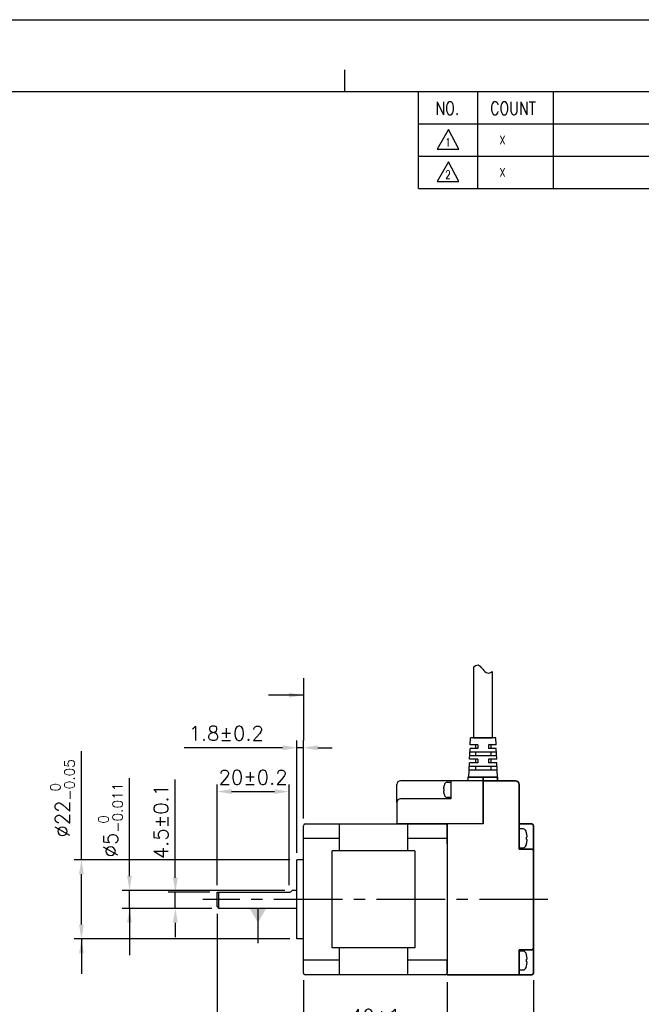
# Model space of a CAD drawing. Header units: millimetres. Extents: x 0 to 594, y 0 to 420.
# Tile 3 of 4: x 207 to 380, y 146 to 420. Entities that reach past the tile are written whole.
import ezdxf

# ---------------------------------------------------------------- set-up
doc = ezdxf.new("R2010")
doc.units = ezdxf.units.MM
doc.header["$PDSIZE"] = -1
doc.linetypes.add('CENTER2', pattern=[28.575, 19.05, -3.175, 3.175, -3.175])
doc.layers.add('SHEET', color=1, linetype='Continuous')
doc.layers.add('Visible (ISO)', color=7, linetype='Continuous', lineweight=50)
doc.styles.add('SHEET1', font='ROMANS.SHX', dxfattribs={"width": 0.8, "height": 3})
doc.styles.get("Standard").update_dxf_attribs({"font": 'txt.shx', "bigfont": 'whgtxt.shx'})
doc.dimstyles.new('2배', dxfattribs={"dimscale": 2, "dimtxt": 2, "dimasz": 2, "dimexe": 1, "dimexo": 1, "dimgap": 1, "dimtad": 1, "dimdec": 3, "dimzin": 9, "dimdsep": 46, "dimtxsty": 'Standard', "dimcen": 0, "dimclrd": 8, "dimclre": 8, "dimclrt": 3, "dimadec": 3, "dimazin": 2, "dimtfac": 1, "dimtdec": 3, "dimtmove": 0, "dimatfit": 3, "dimfxl": 0, "dimtolj": 1, "dimtzin": 1, "dimarcsym": 0})
doc.dimstyles.new('ISO-25', dxfattribs={"dimtxt": 2.5, "dimasz": 2.5, "dimexe": 1.25, "dimexo": 0.625, "dimtad": 1, "dimtxsty": 'Standard', "dimcen": 2.5, "dimadec": 0, "dimazin": 0, "dimtfac": 1, "dimtmove": 0, "dimatfit": 3, "dimfxl": 0, "dimarcsym": 0})

# ---------------------------------------------------------------- blocks, each defined once
blk = doc.blocks.new('*D7')
at = {"color": 8, "lineweight": -2}
for p, q in [((283.73, 188.16), (283.73, 219.36)), ((285.53, 197.66), (285.53, 219.36)), ((279.73, 217.36), (252.39, 217.36)), ((285.53, 217.36), (283.73, 217.36)), ((289.53, 217.36), (293.53, 217.36))]:
    blk.add_line(p, q, dxfattribs=at)
at = {"color": 8}
for points in [[(279.73, 218.03), (279.73, 216.69), (283.73, 217.36)], [(289.53, 218.03), (289.53, 216.69), (285.53, 217.36)]]:
    blk.add_solid(points, dxfattribs=at)
at = {"layer": 'Defpoints', "color": 0}
for p in [(285.53, 217.36), (285.53, 195.66), (283.73, 186.16)]:
    blk.add_point(p, dxfattribs=at)
at = {"color": 3, "insert": (264.06, 221.36), "char_height": 4, "attachment_point": 5}
blk.add_mtext('\\A1;1.8±0.2', dxfattribs=at)
blk = doc.blocks.new('*D8')
at = {"color": 8, "lineweight": -2}
for p, q in [((261.53, 171.16), (261.53, 124.51)), ((285.53, 152.66), (285.53, 124.51)), ((265.53, 126.51), (281.53, 126.51))]:
    blk.add_line(p, q, dxfattribs=at)
at = {"color": 8}
for points in [[(265.53, 127.18), (265.53, 125.84), (261.53, 126.51)], [(281.53, 127.18), (281.53, 125.84), (285.53, 126.51)]]:
    blk.add_solid(points, dxfattribs=at)
at = {"layer": 'Defpoints', "color": 0}
for p in [(261.53, 173.16), (285.53, 154.66), (285.53, 126.51)]:
    blk.add_point(p, dxfattribs=at)
at = {"color": 3, "insert": (273.53, 130.51), "char_height": 4, "attachment_point": 5}
blk.add_mtext('\\A1;24±0.5', dxfattribs=at)
blk = doc.blocks.new('*D9')
at = {"color": 8, "lineweight": -2}
for p, q in [((285.53, 152.66), (285.53, 136.63)), ((325.53, 152.16), (325.53, 136.63)), ((289.53, 138.63), (321.53, 138.63))]:
    blk.add_line(p, q, dxfattribs=at)
at = {"color": 8}
for points in [[(289.53, 139.29), (289.53, 137.96), (285.53, 138.63)], [(321.53, 139.29), (321.53, 137.96), (325.53, 138.63)]]:
    blk.add_solid(points, dxfattribs=at)
at = {"layer": 'Defpoints', "color": 0}
for p in [(285.53, 154.66), (325.53, 154.16), (325.53, 138.63)]:
    blk.add_point(p, dxfattribs=at)
at = {"color": 3, "insert": (305.53, 142.63), "char_height": 4, "attachment_point": 5}
blk.add_mtext('\\A1;40±1', dxfattribs=at)
blk = doc.blocks.new('*D10')
at = {"color": 8, "lineweight": -2}
for p, q in [((261.53, 179.16), (261.53, 207.17)), ((281.53, 179.16), (281.53, 207.17)), ((265.53, 205.17), (277.53, 205.17))]:
    blk.add_line(p, q, dxfattribs=at)
at = {"color": 8}
for points in [[(265.53, 205.84), (265.53, 204.5), (261.53, 205.17)], [(277.53, 205.84), (277.53, 204.5), (281.53, 205.17)]]:
    blk.add_solid(points, dxfattribs=at)
at = {"layer": 'Defpoints', "color": 0}
for p in [(281.53, 205.17), (261.53, 177.16), (281.53, 177.16)]:
    blk.add_point(p, dxfattribs=at)
at = {"color": 3, "insert": (271.53, 209.17), "char_height": 4, "attachment_point": 5}
blk.add_mtext('\\A1;20±0.2', dxfattribs=at)
blk = doc.blocks.new('*D15')
at = {"color": 8, "lineweight": -2}
for p, q in [((285.53, 152.66), (285.53, 125.02)), ((349.53, 152.66), (349.53, 125.02)), ((289.53, 127.02), (345.53, 127.02))]:
    blk.add_line(p, q, dxfattribs=at)
at = {"color": 8}
for points in [[(289.53, 127.68), (289.53, 126.35), (285.53, 127.02)], [(345.53, 127.68), (345.53, 126.35), (349.53, 127.02)]]:
    blk.add_solid(points, dxfattribs=at)
at = {"layer": 'Defpoints', "color": 0}
for p in [(285.53, 154.66), (349.53, 154.66), (349.53, 127.02)]:
    blk.add_point(p, dxfattribs=at)
at = {"color": 3, "insert": (317.53, 131.02), "char_height": 4, "attachment_point": 5}
blk.add_mtext('\\A1;64±1', dxfattribs=at)
blk = doc.blocks.new('*D16')
at = {"color": 8, "lineweight": -2}
for p, q in [((223.78, 186.16), (223.78, 216.42)), ((281.73, 186.16), (221.78, 186.16)), ((223.78, 168.16), (223.78, 182.16)), ((281.73, 164.16), (221.78, 164.16))]:
    blk.add_line(p, q, dxfattribs=at)
at = {"color": 8}
for points in [[(223.11, 182.16), (224.45, 182.16), (223.78, 186.16)], [(223.11, 168.16), (224.45, 168.16), (223.78, 164.16)]]:
    blk.add_solid(points, dxfattribs=at)
at = {"layer": 'Defpoints', "color": 0}
for p in [(223.78, 186.16), (283.73, 186.16), (283.73, 164.16)]:
    blk.add_point(p, dxfattribs=at)
at = {"color": 3, "insert": (218.51, 203.29), "char_height": 4, "attachment_point": 5, "rotation": 90}
blk.add_mtext('\\A1;%%C22{\\H2.800000;\\S 0^ -0.05;}', dxfattribs=at)
blk = doc.blocks.new('*D17')
at = {"color": 8, "lineweight": -2}
for p, q in [((249.9, 181.16), (249.9, 208.49)), ((259.53, 177.16), (247.9, 177.16)), ((249.9, 172.66), (249.9, 177.16)), ((260.03, 172.66), (247.9, 172.66)), ((249.9, 168.66), (249.9, 164.66))]:
    blk.add_line(p, q, dxfattribs=at)
at = {"color": 8}
for points in [[(249.23, 181.16), (250.57, 181.16), (249.9, 177.16)], [(249.23, 168.66), (250.57, 168.66), (249.9, 172.66)]]:
    blk.add_solid(points, dxfattribs=at)
at = {"layer": 'Defpoints', "color": 0}
for p in [(249.9, 177.16), (261.53, 177.16), (262.03, 172.66)]:
    blk.add_point(p, dxfattribs=at)
at = {"color": 3, "insert": (245.9, 196.82), "char_height": 4, "attachment_point": 5, "rotation": 90}
blk.add_mtext('\\A1;4.5±0.1', dxfattribs=at)
blk = doc.blocks.new('*D18')
at = {"color": 8, "lineweight": -2}
for p, q in [((237.15, 181.66), (237.15, 208.86)), ((280.39, 177.66), (235.15, 177.66)), ((237.15, 172.66), (237.15, 177.66)), ((260.03, 172.66), (235.15, 172.66)), ((237.15, 168.66), (237.15, 164.66))]:
    blk.add_line(p, q, dxfattribs=at)
at = {"color": 8}
for points in [[(236.48, 181.66), (237.81, 181.66), (237.15, 177.66)], [(236.48, 168.66), (237.81, 168.66), (237.15, 172.66)]]:
    blk.add_solid(points, dxfattribs=at)
at = {"layer": 'Defpoints', "color": 0}
for p in [(237.15, 177.66), (282.39, 177.66), (262.03, 172.66)]:
    blk.add_point(p, dxfattribs=at)
at = {"color": 3, "insert": (231.88, 197.26), "char_height": 4, "attachment_point": 5, "rotation": 90}
blk.add_mtext('\\A1;%%C5{\\H2.800000;\\S 0^ -0.011;}', dxfattribs=at)

msp = doc.modelspace()

# ---------------------------------------------------------------- linework, layer by layer
at = {"color": 4}
msp.add_line((297, 406), (297, 400), dxfattribs=at)
at = {"color": 0}
for p, q in [((332.8837, 239.8417), (332.9714, 239.9245)), ((332.9714, 239.9245), (333.3756, 240.2112)), ((333.3756, 240.2112), (333.7848, 240.3891)), ((333.7848, 240.3891), (334.1705, 240.4118)), ((334.1705, 240.4118), (334.4372, 240.3022)), ((334.4372, 240.3022), (334.683, 240.1001)), ((334.683, 240.1001), (334.9177, 239.8325)), ((334.9177, 239.8325), (335.1516, 239.5266)), ((335.1516, 239.5266), (335.3959, 239.2094)), ((335.3959, 239.2094), (335.7058, 238.8553)), ((335.7058, 238.8553), (336.0384, 238.5476)), ((336.0384, 238.5476), (336.3874, 238.3107)), ((337.7351, 238.4113), (337.9961, 238.626)), ((336.3874, 238.3107), (336.7479, 238.1692)), ((336.7479, 238.1692), (337.114, 238.1474)), ((337.114, 238.1474), (337.4295, 238.2372)), ((337.4295, 238.2372), (337.7351, 238.4113))]:
    msp.add_line(p, q, dxfattribs=at)
for p, q in [((332.8837, 239.8417), (332.8837, 220.1578)), ((337.9961, 238.626), (337.9961, 220.1578)), ((331.9369, 218.1578), (332.0278, 220.1578)), ((339.0278, 220.1578), (332.0278, 220.1578)), ((338.084, 220.1578), (332.7958, 220.1578)), ((332.8837, 220.1578), (337.9961, 220.1578)), ((337.6778, 220.1578), (333.3778, 220.1578)), ((335.484, 220.1578), (337.6778, 220.1578)), ((339.1188, 218.1578), (339.0278, 220.1578)), ((331.7551, 214.1578), (331.8915, 217.1578)), ((334.0278, 217.1578), (331.8915, 217.1578)), ((334.0278, 217.1578), (331.8915, 217.1578)), ((334.0278, 218.1578), (331.9369, 218.1578)), ((334.0278, 218.1578), (331.9369, 218.1578)), ((333.3778, 218.1578), (333.3778, 217.1578)), ((334.0278, 218.1578), (334.0278, 217.1578)), ((339.1188, 218.1578), (337.0278, 218.1578)), ((337.0278, 218.1578), (337.0278, 217.1578)), ((339.1642, 217.1578), (337.0278, 217.1578)), ((337.6778, 218.1578), (337.6778, 217.1578)), ((339.3006, 214.1578), (339.1642, 217.1578)), ((334.0278, 214.1578), (331.7551, 214.1578)), ((339.2551, 215.1578), (331.8006, 215.1578)), ((339.2097, 216.1578), (331.846, 216.1578)), ((333.3778, 216.1578), (333.3778, 215.1578)), ((333.3778, 214.1578), (333.3778, 213.1578)), ((334.0278, 214.1578), (334.0278, 213.1578)), ((339.3006, 214.1578), (337.0278, 214.1578)), ((337.0278, 214.1578), (337.0278, 213.1578)), ((337.6778, 216.1578), (337.6778, 215.1578)), ((337.6778, 214.1578), (337.6778, 213.1578)), ((331.5278, 209.1578), (331.7097, 213.1578)), ((339.4369, 211.1578), (331.6188, 211.1578)), ((339.3915, 212.1578), (331.6642, 212.1578)), ((334.0278, 213.1578), (331.7097, 213.1578)), ((333.3778, 212.1578), (333.3778, 211.1578)), ((339.346, 213.1578), (337.0278, 213.1578)), ((337.6778, 212.1578), (337.6778, 211.1578)), ((339.5278, 209.1578), (339.346, 213.1578)), ((335.5278, 209.1578), (331.2778, 209.1578)), ((331.2778, 209.1578), (331.2778, 208.1578)), ((332.9717, 209.1578), (338.084, 209.1578)), ((335.5278, 207.9493), (335.5278, 208.9493)), ((311.5278, 202.1578), (311.5278, 207.1578)), ((335.5278, 208.1578), (312.5278, 208.1578)), ((326.5278, 208.1578), (326.5278, 203.1578)), ((326.5278, 207.7578), (326.5278, 203.5578)), ((335.5278, 208.1578), (335.5278, 196.1578)), ((326.5278, 203.1578), (312.5278, 203.1578)), ((311.5278, 202.1578), (311.5278, 196.1578)), ((285.5278, 154.6578), (285.5278, 195.6578)), ((286.0278, 196.1578), (325.0278, 196.1578)), ((295.5278, 188.6578), (295.5278, 196.1578)), ((335.5278, 196.1578), (311.5278, 196.1578)), ((314.5278, 196.1578), (314.5278, 188.6578)), ((325.5278, 195.6578), (325.5278, 154.6578)), ((345.5278, 194.7828), (345.5278, 189.5328)), ((295.5278, 192.0987), (285.5278, 192.0987)), ((325.5278, 192.0987), (314.5278, 192.0987)), ((316.5278, 188.6578), (293.5278, 188.6578)), ((293.5278, 161.6578), (293.5278, 188.6578)), ((316.5278, 188.6578), (316.5278, 161.6578)), ((283.7278, 164.1578), (283.7278, 186.1578)), ((285.5278, 186.1578), (283.7278, 186.1578)), ((261.5278, 173.1578), (261.5278, 177.1578)), ((261.5278, 177.1578), (281.5278, 177.1578)), ((262.0278, 172.6578), (262.0278, 177.1578)), ((283.7278, 177.6578), (282.3939, 177.6578)), ((261.5278, 173.1578), (262.0278, 172.6578)), ((283.7278, 172.6578), (262.0278, 172.6578)), ((285.5278, 164.1578), (283.7278, 164.1578)), ((316.5278, 161.6578), (293.5278, 161.6578)), ((295.5278, 154.1578), (295.5278, 161.6578)), ((314.5278, 161.6578), (314.5278, 154.1578)), ((345.5278, 160.7828), (345.5278, 155.5328)), ((295.5278, 158.2169), (285.5278, 158.2169)), ((325.5278, 158.2169), (314.5278, 158.2169)), ((325.5278, 154.1578), (325.5278, 158.2169)), ((325.0278, 154.1578), (286.0278, 154.1578))]:
    msp.add_line(p, q)
at = {"color": 8}
msp.add_line((285.5278, 236.7063), (285.5278, 219.3598), dxfattribs=at)
at = {"lineweight": 35}
for p, q in [((333.3778, 220.1578), (335.484, 220.1578)), ((339.5278, 209.1578), (335.5278, 209.1578)), ((335.5278, 208.1578), (335.5278, 209.1578)), ((339.5278, 208.1578), (339.5278, 209.1578)), ((335.5278, 208.1578), (335.5278, 207.1578)), ((335.5278, 208.1578), (344.5278, 208.1578)), ((335.5278, 196.1578), (335.5278, 207.1578)), ((345.5278, 207.1578), (345.5278, 195.7813)), ((325.5278, 196.1578), (325.5278, 190.6578)), ((345.5278, 196.1578), (349.0278, 196.1578)), ((345.5278, 195.7813), (345.5278, 194.2048)), ((349.5278, 195.6578), (349.5278, 192.1578)), ((345.5278, 190.6578), (345.5278, 194.2048)), ((349.5278, 192.1578), (349.5278, 188.6578)), ((345.5278, 190.6578), (345.5278, 189.1578)), ((345.5278, 189.1578), (349.0278, 189.1578)), ((349.5278, 188.6578), (349.5278, 161.6578)), ((349.0278, 161.1578), (345.5278, 161.1578)), ((345.5278, 159.6578), (345.5278, 161.1578)), ((345.5278, 154.1578), (345.5278, 159.6578)), ((349.5278, 161.6578), (349.5278, 158.1578)), ((349.5278, 158.1578), (349.5278, 154.6578)), ((345.5278, 154.1578), (325.5278, 154.1578)), ((349.0278, 154.1578), (345.5278, 154.1578))]:
    msp.add_line(p, q, dxfattribs=at)
at = {"extrusion": (1e-16, -1, 0)}
for p, q in [((324.7128, 206.8691), (324.7128, 206.9005)), ((324.7128, 206.9005), (324.7128, 206.8691)), ((324.7128, 205.3799), (324.7128, 205.9357)), ((325.4959, 207.7578), (326.5278, 207.7578)), ((324.7128, 204.4151), (324.7128, 204.4466)), ((326.5278, 203.5578), (325.4959, 203.5578))]:
    msp.add_line(p, q, dxfattribs=at)
at = {"extrusion": (-1e-16, -1, 0)}
for p, q in [((346.6178, 194.7828), (345.5278, 194.7828)), ((347.5967, 193.6719), (347.5967, 193.7112)), ((347.5967, 193.7112), (347.5967, 193.6719)), ((347.5967, 191.8104), (347.5967, 192.5052)), ((345.5278, 189.5328), (346.6178, 189.5328)), ((347.5967, 190.6044), (347.5967, 190.6438)), ((346.6178, 160.7828), (345.5278, 160.7828)), ((347.5967, 159.6719), (347.5967, 159.7112)), ((347.5967, 159.7112), (347.5967, 159.6719)), ((347.5967, 157.8104), (347.5967, 158.5052)), ((347.5967, 156.6044), (347.5967, 156.6438)), ((345.5278, 155.5328), (346.6178, 155.5328))]:
    msp.add_line(p, q, dxfattribs=at)
at = {"color": 1, "linetype": 'CENTER2'}
msp.add_line((353.5278, 175.1578), (257.5278, 175.1578), dxfattribs=at)
at = {"color": 6}
msp.add_lwpolyline([(0, 420), (594, 420), (594, 0), (0, 0)], close=True, dxfattribs=at)
at = {"color": 4}
msp.add_lwpolyline([(20, 400), (574, 400), (574, 20), (20, 20)], close=True, dxfattribs=at)
for centre, radius, start, end in [((312.5278, 207.1578), 1, 90, 180), ((329.9678, 205.6579), 5.4, 162.851596, 166.696381), ((325.4959, 207.0378), 0.72, 90, 162.851596), ((312.5278, 202.1578), 1, 90, 180), ((329.9678, 205.6577), 5.4, 193.303619, 197.148404), ((325.4959, 204.2778), 0.72, 197.148404, 270), ((286.0278, 195.6578), 0.5, 90, 180), ((325.0278, 195.6578), 0.5, 360, 90), ((346.6178, 193.8828), 0.9, 17.148404, 90), ((341.0278, 192.158), 6.75, 13.303619, 17.148404), ((346.6178, 190.4328), 0.9, 270, 342.851596), ((341.0278, 192.1577), 6.75, 342.851596, 346.696381), ((281.5278, 178.1578), 1, 270, 330), ((346.6178, 159.8828), 0.9, 17.148404, 90), ((341.0278, 158.158), 6.75, 13.303619, 17.148404), ((341.0278, 158.1577), 6.75, 342.851596, 346.696381), ((286.0278, 154.6578), 0.5, 180, 270), ((325.0278, 154.6578), 0.5, 270, 360), ((346.6178, 156.4328), 0.9, 270, 342.851596)]:
    msp.add_arc(centre, radius, start, end)
at = {"lineweight": 35}
for centre, radius, start, end in [((344.5278, 207.1578), 1, 0, 90), ((349.0278, 195.6578), 0.5, 0, 90), ((349.0278, 188.6578), 0.5, 0, 90), ((349.0278, 161.6578), 0.5, 270, 0), ((349.0278, 154.6578), 0.5, 270, 0)]:
    msp.add_arc(centre, radius, start, end, dxfattribs=at)
for points in [[(324.599, 206.0672), (324.6028, 206.1575), (324.6094, 206.2493), (324.619, 206.342)], [(324.619, 205.9449), (324.6094, 205.9862), (324.6028, 206.027), (324.599, 206.0672)], [(324.619, 205.9452), (324.619, 205.9451), (324.619, 205.945), (324.619, 205.9449)], [(324.599, 205.2484), (324.6028, 205.2886), (324.6094, 205.3295), (324.619, 205.3707)], [(324.619, 204.9737), (324.6094, 205.0663), (324.6028, 205.1581), (324.599, 205.2484)], [(347.739, 192.6696), (347.7342, 192.7825), (347.7259, 192.8972), (347.7139, 193.013)], [(347.7139, 192.5167), (347.7259, 192.5682), (347.7342, 192.6193), (347.739, 192.6696)], [(347.7139, 192.517), (347.7139, 192.5169), (347.7139, 192.5168), (347.7139, 192.5167)], [(347.739, 191.646), (347.7342, 191.6963), (347.7259, 191.7474), (347.7139, 191.7989)], [(347.7139, 191.3026), (347.7259, 191.4184), (347.7342, 191.5332), (347.739, 191.646)], [(347.739, 158.6696), (347.7342, 158.7825), (347.7259, 158.8972), (347.7139, 159.013)], [(347.7139, 158.5167), (347.7259, 158.5682), (347.7342, 158.6193), (347.739, 158.6696)], [(347.7139, 158.517), (347.7139, 158.5169), (347.7139, 158.5168), (347.7139, 158.5167)], [(347.739, 157.646), (347.7342, 157.6963), (347.7259, 157.7474), (347.7139, 157.7989)], [(347.7139, 157.3026), (347.7259, 157.4184), (347.7342, 157.5332), (347.739, 157.646)]]:
    msp.add_open_spline(points, degree=3)
for points, knots in [([(324.619, 206.342), (324.6391, 206.4996), (324.6664, 206.6584), (324.7047, 206.8335), (324.7087, 206.8513), (324.7128, 206.8691)], [13.853196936, 13.853196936, 13.853196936, 13.853196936, 14.222938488, 14.222938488, 14.264868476, 14.264868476, 14.264868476, 14.264868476]), ([(324.7128, 205.9357), (324.7087, 205.936), (324.7047, 205.9363), (324.6664, 205.9394), (324.6391, 205.9422), (324.619, 205.9449)], [12.353396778, 12.353396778, 12.353396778, 12.353396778, 12.395326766, 12.395326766, 12.765068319, 12.765068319, 12.765068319, 12.765068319]), ([(324.619, 205.9449), (324.6391, 205.9422), (324.6664, 205.9394), (324.7046, 205.9363), (324.7085, 205.936), (324.7124, 205.9357)], [13.853196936, 13.853196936, 13.853196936, 13.853196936, 14.222938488, 14.222938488, 14.263757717, 14.263757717, 14.263757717, 14.263757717]), ([(324.619, 205.3707), (324.6391, 205.3735), (324.6664, 205.3762), (324.7047, 205.3793), (324.7087, 205.3796), (324.7128, 205.3799)], [13.853196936, 13.853196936, 13.853196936, 13.853196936, 14.222938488, 14.222938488, 14.264868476, 14.264868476, 14.264868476, 14.264868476]), ([(324.7128, 204.4466), (324.7087, 204.4644), (324.7047, 204.4822), (324.6664, 204.6572), (324.6391, 204.816), (324.619, 204.9737)], [12.353396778, 12.353396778, 12.353396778, 12.353396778, 12.395326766, 12.395326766, 12.765068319, 12.765068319, 12.765068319, 12.765068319]), ([(347.7139, 193.013), (347.6888, 193.21), (347.6547, 193.4085), (347.6068, 193.6274), (347.6018, 193.6496), (347.5967, 193.6719)], [13.853196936, 13.853196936, 13.853196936, 13.853196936, 14.222938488, 14.222938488, 14.264868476, 14.264868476, 14.264868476, 14.264868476]), ([(347.5967, 192.5052), (347.6018, 192.5056), (347.6068, 192.506), (347.6547, 192.5098), (347.6888, 192.5133), (347.7139, 192.5167)], [12.353396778, 12.353396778, 12.353396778, 12.353396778, 12.395326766, 12.395326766, 12.765068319, 12.765068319, 12.765068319, 12.765068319]), ([(347.7139, 192.5167), (347.6888, 192.5133), (347.6547, 192.5098), (347.6069, 192.506), (347.6021, 192.5056), (347.5971, 192.5052)], [13.853196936, 13.853196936, 13.853196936, 13.853196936, 14.222938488, 14.222938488, 14.263757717, 14.263757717, 14.263757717, 14.263757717]), ([(347.7139, 191.7989), (347.6888, 191.8024), (347.6547, 191.8058), (347.6068, 191.8097), (347.6018, 191.8101), (347.5967, 191.8104)], [13.853196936, 13.853196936, 13.853196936, 13.853196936, 14.222938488, 14.222938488, 14.264868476, 14.264868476, 14.264868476, 14.264868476]), ([(347.5967, 190.6438), (347.6018, 190.666), (347.6068, 190.6883), (347.6547, 190.9071), (347.6888, 191.1056), (347.7139, 191.3026)], [12.353396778, 12.353396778, 12.353396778, 12.353396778, 12.395326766, 12.395326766, 12.765068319, 12.765068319, 12.765068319, 12.765068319]), ([(347.7139, 159.013), (347.6888, 159.21), (347.6547, 159.4085), (347.6068, 159.6274), (347.6018, 159.6496), (347.5967, 159.6719)], [13.853196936, 13.853196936, 13.853196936, 13.853196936, 14.222938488, 14.222938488, 14.264868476, 14.264868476, 14.264868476, 14.264868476]), ([(347.5967, 158.5052), (347.6018, 158.5056), (347.6068, 158.506), (347.6547, 158.5098), (347.6888, 158.5133), (347.7139, 158.5167)], [12.353396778, 12.353396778, 12.353396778, 12.353396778, 12.395326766, 12.395326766, 12.765068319, 12.765068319, 12.765068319, 12.765068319]), ([(347.7139, 157.7989), (347.6888, 157.8024), (347.6547, 157.8058), (347.6068, 157.8097), (347.6018, 157.8101), (347.5967, 157.8104)], [13.853196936, 13.853196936, 13.853196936, 13.853196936, 14.222938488, 14.222938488, 14.264868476, 14.264868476, 14.264868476, 14.264868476]), ([(347.5967, 156.6438), (347.6018, 156.666), (347.6068, 156.6883), (347.6547, 156.9071), (347.6888, 157.1056), (347.7139, 157.3026)], [12.353396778, 12.353396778, 12.353396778, 12.353396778, 12.395326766, 12.395326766, 12.765068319, 12.765068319, 12.765068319, 12.765068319]), ([(347.7139, 158.5167), (347.6888, 158.5133), (347.6547, 158.5098), (347.6069, 158.506), (347.6021, 158.5056), (347.5971, 158.5052)], [13.853196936, 13.853196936, 13.853196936, 13.853196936, 14.222938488, 14.222938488, 14.263757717, 14.263757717, 14.263757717, 14.263757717])]:
    msp.add_open_spline(points, degree=3, knots=knots)
at = {"layer": 'SHEET', "color": 7}
for q in [(317.5, 400), (574, 373)]:
    msp.add_line((317.5, 373), q, dxfattribs=at)
at = {"layer": 'SHEET'}
for p, q in [((334, 400), (334, 373)), ((355, 400), (355, 373)), ((317.5, 391), (574, 391)), ((317.5, 382), (574, 382))]:
    msp.add_line(p, q, dxfattribs=at)
at = {"layer": 'SHEET', "color": 1, "linetype": 'Continuous'}
for p, q in [((325.9146, 389.416), (322.7394, 384.0064)), ((328.737, 384.0064), (325.9146, 389.416)), ((322.7394, 384.0064), (328.737, 384.0064)), ((325.9146, 380.416), (322.7394, 375.0064)), ((328.737, 375.0064), (325.9146, 380.416)), ((322.7394, 375.0064), (328.737, 375.0064))]:
    msp.add_line(p, q, dxfattribs=at)
at = {"layer": 'Visible (ISO)', "lineweight": 35}
msp.add_line((331.5914, 209.1578), (339.4643, 209.1578), dxfattribs=at)
msp.add_line((331.5914, 209.1578), (339.4643, 209.1578), dxfattribs=at)

# ---------------------------------------------------------------- texts
at = {"layer": 'SHEET', "style": 'SHEET1', "width": 0.8}
for s, height, p in [('NO.', 3.6, (322.256, 393.5466)), ('COUNT', 3.6, (337.4711, 393.5466)), ('1', 2.25, (324.9764, 384.746)), ('X', 2.25, (340.1186, 385.3874)), ('X', 2.25, (340.1186, 376.3874)), ('2', 2.25, (324.9764, 375.746))]:
    msp.add_text(s, height=height, dxfattribs=at).set_placement(p)

# ---------------------------------------------------------------- dimensions: what is measured, and where the dimension line sits
for base, p1, p2, override, picture, middle in [((285.5278, 217.3598), (283.7278, 186.1578), (285.5278, 195.6578), {"dimscale": 2, "dimtxt": 2, "dimasz": 2, "dimexe": 1, "dimexo": 1, "dimgap": 1, "dimdec": 3, "dimzin": 9, "dimdsep": 46, "dimcen": 0, "dimclrd": 8, "dimclre": 8, "dimclrt": 3, "dimadec": 3, "dimazin": 2, "dimtol": 1, "dimtp": 0.2, "dimtm": 0.2, "dimtdec": 3, "dimfxl": 0.6, "dimtolj": 1, "dimtzin": 9, "dimarcsym": 1}, '*D7', (264.0612, 217.3598)), ((281.5278, 205.1695), (261.5278, 177.1578), (281.5278, 177.1578), {"dimscale": 2, "dimtxt": 2, "dimasz": 2, "dimexe": 1, "dimexo": 1, "dimgap": 1, "dimdec": 3, "dimzin": 9, "dimdsep": 46, "dimcen": 0, "dimclrd": 8, "dimclre": 8, "dimclrt": 3, "dimadec": 3, "dimazin": 2, "dimtol": 1, "dimtp": 0.2, "dimtm": 0.2, "dimtdec": 3, "dimfxl": 0.6, "dimtolj": 1, "dimtzin": 9, "dimarcsym": 1}, '*D10', (271.5278, 205.1695)), ((325.5278, 138.6271), (285.5278, 154.6578), (325.5278, 154.1578), {"dimscale": 2, "dimtxt": 2, "dimasz": 2, "dimexe": 1, "dimexo": 1, "dimgap": 1, "dimdec": 3, "dimzin": 9, "dimdsep": 46, "dimcen": 0, "dimclrd": 8, "dimclre": 8, "dimclrt": 3, "dimadec": 3, "dimazin": 2, "dimtol": 1, "dimtp": 1, "dimtm": 1, "dimtdec": 3, "dimfxl": 0.6, "dimtolj": 1, "dimtzin": 9, "dimarcsym": 1}, '*D9', (305.5278, 138.6271))]:
    dim = msp.add_linear_dim(base=base, p1=p1, p2=p2, dimstyle='ISO-25', override=override)
    dim.commit()
    dim.dimension.update_dxf_attribs({"geometry": picture, "text_midpoint": middle, "dimtype": 160})
for base, p1, p2, override, picture, middle in [((223.7798, 186.1578), (283.7278, 164.1578), (283.7278, 186.1578), {"dimscale": 2, "dimtxt": 2, "dimasz": 2, "dimexe": 1, "dimexo": 1, "dimgap": 1, "dimdec": 3, "dimzin": 9, "dimdsep": 46, "dimcen": 0, "dimclrd": 8, "dimclre": 8, "dimclrt": 3, "dimadec": 3, "dimazin": 2, "dimtol": 1, "dimtm": 0.05, "dimtfac": 0.7, "dimtdec": 3, "dimfxl": 0.6, "dimtolj": 1, "dimtzin": 9, "dimarcsym": 1}, '*D16', (223.7798, 203.2911)), ((237.1468, 177.6578), (262.0278, 172.6578), (282.3939, 177.6578), {"dimscale": 2, "dimtxt": 2, "dimasz": 2, "dimexe": 1, "dimexo": 1, "dimgap": 1, "dimdec": 3, "dimzin": 9, "dimdsep": 46, "dimcen": 0, "dimclrd": 8, "dimclre": 8, "dimclrt": 3, "dimadec": 3, "dimazin": 2, "dimtol": 1, "dimtm": 0.011, "dimtfac": 0.7, "dimtdec": 3, "dimfxl": 0.6, "dimtolj": 1, "dimtzin": 9, "dimarcsym": 1}, '*D18', (237.1468, 197.2578))]:
    dim = msp.add_linear_dim(base=base, p1=p1, p2=p2, angle=90, text='%%C<>', dimstyle='ISO-25', override=override)
    dim.commit()
    dim.dimension.update_dxf_attribs({"geometry": picture, "text_midpoint": middle, "dimtype": 160})
dim = msp.add_linear_dim(base=(249.9004, 177.1578), p1=(262.0278, 172.6578), p2=(261.5278, 177.1578), angle=90, dimstyle='ISO-25', override={"dimscale": 2, "dimtxt": 2, "dimasz": 2, "dimexe": 1, "dimexo": 1, "dimgap": 1, "dimdec": 3, "dimzin": 9, "dimdsep": 46, "dimcen": 0, "dimclrd": 8, "dimclre": 8, "dimclrt": 3, "dimadec": 3, "dimazin": 2, "dimtol": 1, "dimtp": 0.1, "dimtm": 0.1, "dimtdec": 3, "dimfxl": 0.6, "dimtolj": 1, "dimtzin": 9, "dimarcsym": 1})
dim.commit()
dim.dimension.update_dxf_attribs({"geometry": '*D17', "text_midpoint": (245.9004, 196.8245)})
for base, p1, p2, override, picture, middle in [((285.5278, 126.5111), (261.5278, 173.1578), (285.5278, 154.6578), {"dimscale": 2, "dimtxt": 2, "dimasz": 2, "dimexe": 1, "dimexo": 1, "dimgap": 1, "dimdec": 3, "dimzin": 9, "dimdsep": 46, "dimcen": 0, "dimclrd": 8, "dimclre": 8, "dimclrt": 3, "dimadec": 3, "dimazin": 2, "dimtol": 1, "dimtp": 0.5, "dimtm": 0.5, "dimtdec": 3, "dimfxl": 0.6, "dimtolj": 1, "dimtzin": 9, "dimarcsym": 1}, '*D8', (273.5278, 130.5111)), ((349.5278, 127.0158), (285.5278, 154.6578), (349.5278, 154.6578), {"dimscale": 2, "dimtxt": 2, "dimasz": 2, "dimexe": 1, "dimexo": 1, "dimgap": 1, "dimdec": 3, "dimzin": 9, "dimdsep": 46, "dimcen": 0, "dimclrd": 8, "dimclre": 8, "dimclrt": 3, "dimadec": 3, "dimazin": 2, "dimtol": 1, "dimtp": 1, "dimtm": 1, "dimtdec": 3, "dimfxl": 0.6, "dimtolj": 1, "dimtzin": 9, "dimarcsym": 1}, '*D15', (317.5278, 131.0158))]:
    dim = msp.add_linear_dim(base=base, p1=p1, p2=p2, dimstyle='ISO-25', override=override)
    dim.commit()
    dim.dimension.update_dxf_attribs({"geometry": picture, "text_midpoint": middle})

# ---------------------------------------------------------------- leaders
for points in [[(285.5278, 231.9862), (275.8199, 231.9862)], [(237.1468, 172.6578), (237.1468, 159.5944)], [(223.7798, 164.1578), (223.7798, 154.4498)]]:
    msp.add_leader(points, dimstyle='2배')
msp.add_leader([(272.8778, 172.6578), (272.8778, 162.9498)], dimstyle='ISO-25', override={"dimscale": 2, "dimtxt": 2, "dimasz": 2, "dimexe": 1, "dimexo": 1, "dimgap": 1, "dimdec": 3, "dimzin": 9, "dimdsep": 46, "dimcen": 0, "dimclrd": 8, "dimclre": 8, "dimclrt": 3, "dimadec": 3, "dimazin": 2, "dimtdec": 3, "dimldrblk": 'DatumFilled', "dimfxl": 0.6, "dimtolj": 1, "dimtzin": 1, "dimarcsym": 1})

doc.saveas('drawing.dxf')
